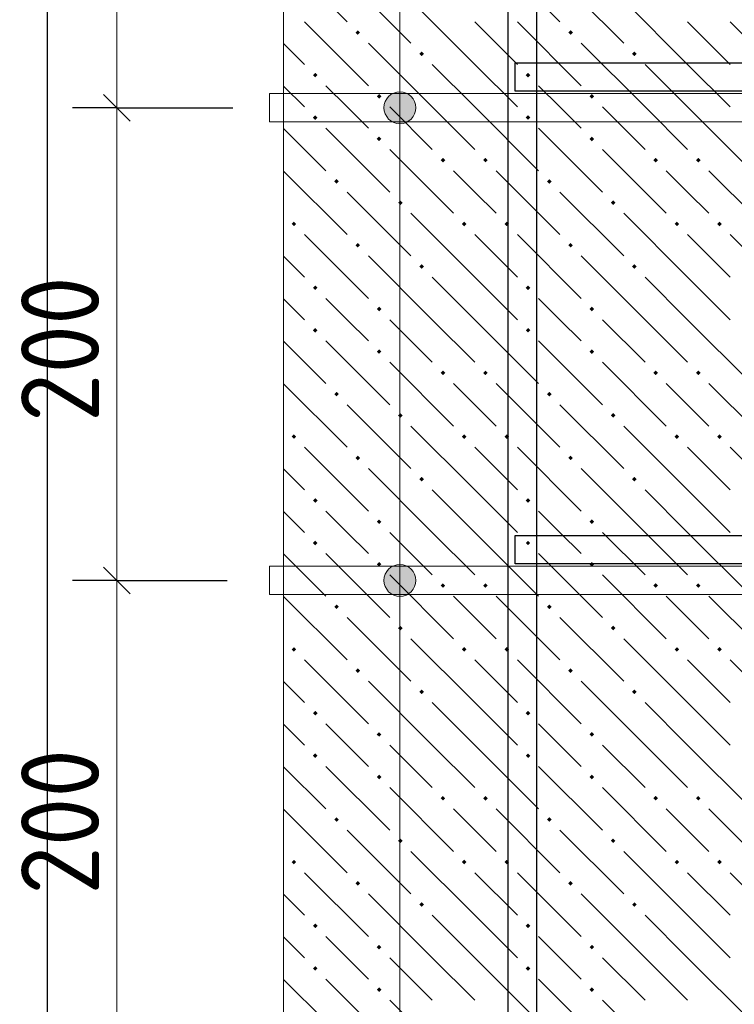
# Model space of a CAD drawing. Header units: millimetres. Extents: x 0 to 50400, y 0 to 35640.
# Tile 31 of 40: x 26185 to 28604, y 27156 to 30489. Entities that reach past the tile are written whole.
import ezdxf

# ---------------------------------------------------------------- set-up
doc = ezdxf.new("R2010")
doc.units = ezdxf.units.MM
for name, color, linetype, lineweight in [('Standard', 7, 'Continuous', 25), ('ЖБ Перекрытие средний уровень', 7, 'Continuous', 35), ('Размерная линия_ общее', 7, 'Continuous', 13)]:
    doc.layers.add(name, color=color, linetype=linetype, lineweight=lineweight)
doc.layers.add('Обрамление П-обр. равн.', color=7, linetype='Continuous', lineweight=25, true_color=0x5f1e0f)
doc.layers.add('Фоновоя арматура Х1', color=7, linetype='Continuous', lineweight=18, true_color=0x656565)
doc.layers.add('Размерная выноска', color=7, linetype='Continuous')
doc.styles.add('ISOCPEUR', font='txt')

msp = doc.modelspace()

# ---------------------------------------------------------------- hatches: boundary and pattern name
at = {"layer": 'Standard', "linetype": 'Continuous', "lineweight": 13, "transparency": 33554687}
for points in [[(27499, 30237.2), (27445, 30237.2), (27425.6, 30217.8)], [(27499, 30237.2), (27425.6, 30217.8), (27518.4, 30217.8)], [(27445, 30237.2), (27499, 30237.2), (27472, 30244.8)], [(27518.4, 30217.8), (27425.6, 30217.8), (27418, 30190.8)], [(27518.4, 30217.8), (27418, 30190.8), (27526, 30190.8)], [(27526, 30190.8), (27418, 30190.8), (27425.6, 30163.8)], [(27526, 30190.8), (27425.6, 30163.8), (27518.4, 30163.8)], [(27518.4, 30163.8), (27425.6, 30163.8), (27445, 30144.3)], [(27518.4, 30163.8), (27445, 30144.3), (27499, 30144.3)], [(27499, 30144.3), (27445, 30144.3), (27472, 30136.8)], [(27499, 28637.2), (27445, 28637.2), (27425.6, 28617.8)], [(27499, 28637.2), (27425.6, 28617.8), (27518.4, 28617.8)], [(27445, 28637.2), (27499, 28637.2), (27472, 28644.8)], [(27518.4, 28617.8), (27425.6, 28617.8), (27418, 28590.8)], [(27518.4, 28617.8), (27418, 28590.8), (27526, 28590.8)], [(27526, 28590.8), (27418, 28590.8), (27425.6, 28563.8)], [(27526, 28590.8), (27425.6, 28563.8), (27518.4, 28563.8)], [(27518.4, 28563.8), (27425.6, 28563.8), (27445, 28544.3)], [(27518.4, 28563.8), (27445, 28544.3), (27499, 28544.3)], [(27499, 28544.3), (27445, 28544.3), (27472, 28536.8)]]:
    msp.add_hatch(color=7, dxfattribs=at).paths.add_polyline_path(points)
at = {"layer": 'ЖБ Перекрытие средний уровень', "linetype": 'Continuous', "lineweight": 18, "transparency": 33554687}
for points in [[(27321.7, 30445.4), (27329.5, 30453.2), (27337.3, 30445.4), (27329.5, 30437.6)], [(28041.7, 30445.4), (28049.5, 30453.2), (28057.3, 30445.4), (28049.5, 30437.6)], [(27537.7, 30373.4), (27545.5, 30381.2), (27553.3, 30373.4), (27545.5, 30365.6)], [(28257.7, 30373.4), (28265.5, 30381.2), (28273.3, 30373.4), (28265.5, 30365.6)], [(27177.7, 30301.4), (27185.5, 30309.2), (27193.3, 30301.4), (27185.5, 30293.6)], [(27897.7, 30301.4), (27905.5, 30309.2), (27913.3, 30301.4), (27905.5, 30293.6)], [(27393.7, 30229.4), (27401.5, 30237.2), (27409.3, 30229.4), (27401.5, 30221.6)], [(28113.7, 30229.4), (28121.5, 30237.2), (28129.3, 30229.4), (28121.5, 30221.6)], [(27177.7, 30157.4), (27185.5, 30165.2), (27193.3, 30157.4), (27185.5, 30149.6)], [(27897.7, 30157.4), (27905.5, 30165.2), (27913.3, 30157.4), (27905.5, 30149.6)], [(27393.7, 30085.4), (27401.5, 30093.2), (27409.3, 30085.4), (27401.5, 30077.6)], [(28113.7, 30085.4), (28121.5, 30093.2), (28129.3, 30085.4), (28121.5, 30077.6)], [(27609.7, 30013.4), (27617.5, 30021.2), (27625.3, 30013.4), (27617.5, 30005.6)], [(27753.7, 30013.4), (27761.5, 30021.2), (27769.3, 30013.4), (27761.5, 30005.6)], [(28329.7, 30013.4), (28337.5, 30021.2), (28345.3, 30013.4), (28337.5, 30005.6)], [(28473.7, 30013.4), (28481.5, 30021.2), (28489.3, 30013.4), (28481.5, 30005.6)], [(27249.7, 29941.4), (27257.5, 29949.2), (27265.3, 29941.4), (27257.5, 29933.6)], [(27969.7, 29941.4), (27977.5, 29949.2), (27985.3, 29941.4), (27977.5, 29933.6)], [(27465.7, 29869.4), (27473.5, 29877.2), (27481.3, 29869.4), (27473.5, 29861.6)], [(28185.7, 29869.4), (28193.5, 29877.2), (28201.3, 29869.4), (28193.5, 29861.6)], [(27105.7, 29797.4), (27113.5, 29805.2), (27121.3, 29797.4), (27113.5, 29789.6)], [(27681.7, 29797.4), (27689.5, 29805.2), (27697.3, 29797.4), (27689.5, 29789.6)], [(27825.7, 29797.4), (27833.5, 29805.2), (27841.3, 29797.4), (27833.5, 29789.6)], [(28401.7, 29797.4), (28409.5, 29805.2), (28417.3, 29797.4), (28409.5, 29789.6)], [(28545.7, 29797.4), (28553.5, 29805.2), (28561.3, 29797.4), (28553.5, 29789.6)], [(27321.7, 29725.4), (27329.5, 29733.2), (27337.3, 29725.4), (27329.5, 29717.6)], [(28041.7, 29725.4), (28049.5, 29733.2), (28057.3, 29725.4), (28049.5, 29717.6)], [(27537.7, 29653.4), (27545.5, 29661.2), (27553.3, 29653.4), (27545.5, 29645.6)], [(28257.7, 29653.4), (28265.5, 29661.2), (28273.3, 29653.4), (28265.5, 29645.6)], [(27177.7, 29581.4), (27185.5, 29589.2), (27193.3, 29581.4), (27185.5, 29573.6)], [(27897.7, 29581.4), (27905.5, 29589.2), (27913.3, 29581.4), (27905.5, 29573.6)], [(27393.7, 29509.4), (27401.5, 29517.2), (27409.3, 29509.4), (27401.5, 29501.6)], [(28113.7, 29509.4), (28121.5, 29517.2), (28129.3, 29509.4), (28121.5, 29501.6)], [(27177.7, 29437.4), (27185.5, 29445.2), (27193.3, 29437.4), (27185.5, 29429.6)], [(27897.7, 29437.4), (27905.5, 29445.2), (27913.3, 29437.4), (27905.5, 29429.6)], [(27393.7, 29365.4), (27401.5, 29373.2), (27409.3, 29365.4), (27401.5, 29357.6)], [(28113.7, 29365.4), (28121.5, 29373.2), (28129.3, 29365.4), (28121.5, 29357.6)], [(27609.7, 29293.4), (27617.5, 29301.2), (27625.3, 29293.4), (27617.5, 29285.6)], [(27753.7, 29293.4), (27761.5, 29301.2), (27769.3, 29293.4), (27761.5, 29285.6)], [(28329.7, 29293.4), (28337.5, 29301.2), (28345.3, 29293.4), (28337.5, 29285.6)], [(28473.7, 29293.4), (28481.5, 29301.2), (28489.3, 29293.4), (28481.5, 29285.6)], [(27249.7, 29221.4), (27257.5, 29229.2), (27265.3, 29221.4), (27257.5, 29213.6)], [(27969.7, 29221.4), (27977.5, 29229.2), (27985.3, 29221.4), (27977.5, 29213.6)], [(27465.7, 29149.4), (27473.5, 29157.2), (27481.3, 29149.4), (27473.5, 29141.6)], [(28185.7, 29149.4), (28193.5, 29157.2), (28201.3, 29149.4), (28193.5, 29141.6)], [(27105.7, 29077.4), (27113.5, 29085.2), (27121.3, 29077.4), (27113.5, 29069.6)], [(27681.7, 29077.4), (27689.5, 29085.2), (27697.3, 29077.4), (27689.5, 29069.6)], [(27825.7, 29077.4), (27833.5, 29085.2), (27841.3, 29077.4), (27833.5, 29069.6)], [(28401.7, 29077.4), (28409.5, 29085.2), (28417.3, 29077.4), (28409.5, 29069.6)], [(28545.7, 29077.4), (28553.5, 29085.2), (28561.3, 29077.4), (28553.5, 29069.6)], [(27321.7, 29005.4), (27329.5, 29013.2), (27337.3, 29005.4), (27329.5, 28997.6)], [(28041.7, 29005.4), (28049.5, 29013.2), (28057.3, 29005.4), (28049.5, 28997.6)], [(27537.7, 28933.4), (27545.5, 28941.2), (27553.3, 28933.4), (27545.5, 28925.6)], [(28257.7, 28933.4), (28265.5, 28941.2), (28273.3, 28933.4), (28265.5, 28925.6)], [(27177.7, 28861.4), (27185.5, 28869.2), (27193.3, 28861.4), (27185.5, 28853.6)], [(27897.7, 28861.4), (27905.5, 28869.2), (27913.3, 28861.4), (27905.5, 28853.6)], [(27393.7, 28789.4), (27401.5, 28797.2), (27409.3, 28789.4), (27401.5, 28781.6)], [(28113.7, 28789.4), (28121.5, 28797.2), (28129.3, 28789.4), (28121.5, 28781.6)], [(27177.7, 28717.4), (27185.5, 28725.2), (27193.3, 28717.4), (27185.5, 28709.6)], [(27897.7, 28717.4), (27905.5, 28725.2), (27913.3, 28717.4), (27905.5, 28709.6)], [(27393.7, 28645.4), (27401.5, 28653.2), (27409.3, 28645.4), (27401.5, 28637.6)], [(28113.7, 28645.4), (28121.5, 28653.2), (28129.3, 28645.4), (28121.5, 28637.6)], [(27609.7, 28573.4), (27617.5, 28581.2), (27625.3, 28573.4), (27617.5, 28565.6)], [(27753.7, 28573.4), (27761.5, 28581.2), (27769.3, 28573.4), (27761.5, 28565.6)], [(28329.7, 28573.4), (28337.5, 28581.2), (28345.3, 28573.4), (28337.5, 28565.6)], [(28473.7, 28573.4), (28481.5, 28581.2), (28489.3, 28573.4), (28481.5, 28565.6)], [(27249.7, 28501.4), (27257.5, 28509.2), (27265.3, 28501.4), (27257.5, 28493.6)], [(27969.7, 28501.4), (27977.5, 28509.2), (27985.3, 28501.4), (27977.5, 28493.6)], [(27465.7, 28429.4), (27473.5, 28437.2), (27481.3, 28429.4), (27473.5, 28421.6)], [(28185.7, 28429.4), (28193.5, 28437.2), (28201.3, 28429.4), (28193.5, 28421.6)], [(27105.7, 28357.4), (27113.5, 28365.2), (27121.3, 28357.4), (27113.5, 28349.6)], [(27681.7, 28357.4), (27689.5, 28365.2), (27697.3, 28357.4), (27689.5, 28349.6)], [(27825.7, 28357.4), (27833.5, 28365.2), (27841.3, 28357.4), (27833.5, 28349.6)], [(28401.7, 28357.4), (28409.5, 28365.2), (28417.3, 28357.4), (28409.5, 28349.6)], [(28545.7, 28357.4), (28553.5, 28365.2), (28561.3, 28357.4), (28553.5, 28349.6)], [(27321.7, 28285.4), (27329.5, 28293.2), (27337.3, 28285.4), (27329.5, 28277.6)], [(28041.7, 28285.4), (28049.5, 28293.2), (28057.3, 28285.4), (28049.5, 28277.6)], [(27537.7, 28213.4), (27545.5, 28221.2), (27553.3, 28213.4), (27545.5, 28205.6)], [(28257.7, 28213.4), (28265.5, 28221.2), (28273.3, 28213.4), (28265.5, 28205.6)], [(27177.7, 28141.4), (27185.5, 28149.2), (27193.3, 28141.4), (27185.5, 28133.6)], [(27897.7, 28141.4), (27905.5, 28149.2), (27913.3, 28141.4), (27905.5, 28133.6)], [(27393.7, 28069.4), (27401.5, 28077.2), (27409.3, 28069.4), (27401.5, 28061.6)], [(28113.7, 28069.4), (28121.5, 28077.2), (28129.3, 28069.4), (28121.5, 28061.6)], [(27177.7, 27997.4), (27185.5, 28005.2), (27193.3, 27997.4), (27185.5, 27989.6)], [(27897.7, 27997.4), (27905.5, 28005.2), (27913.3, 27997.4), (27905.5, 27989.6)], [(27393.7, 27925.4), (27401.5, 27933.2), (27409.3, 27925.4), (27401.5, 27917.6)], [(28113.7, 27925.4), (28121.5, 27933.2), (28129.3, 27925.4), (28121.5, 27917.6)], [(27609.7, 27853.4), (27617.5, 27861.2), (27625.3, 27853.4), (27617.5, 27845.6)], [(27753.7, 27853.4), (27761.5, 27861.2), (27769.3, 27853.4), (27761.5, 27845.6)], [(28329.7, 27853.4), (28337.5, 27861.2), (28345.3, 27853.4), (28337.5, 27845.6)], [(28473.7, 27853.4), (28481.5, 27861.2), (28489.3, 27853.4), (28481.5, 27845.6)], [(27249.7, 27781.4), (27257.5, 27789.2), (27265.3, 27781.4), (27257.5, 27773.6)], [(27969.7, 27781.4), (27977.5, 27789.2), (27985.3, 27781.4), (27977.5, 27773.6)], [(27465.7, 27709.4), (27473.5, 27717.2), (27481.3, 27709.4), (27473.5, 27701.6)], [(28185.7, 27709.4), (28193.5, 27717.2), (28201.3, 27709.4), (28193.5, 27701.6)], [(27105.7, 27637.4), (27113.5, 27645.2), (27121.3, 27637.4), (27113.5, 27629.6)], [(27681.7, 27637.4), (27689.5, 27645.2), (27697.3, 27637.4), (27689.5, 27629.6)], [(27825.7, 27637.4), (27833.5, 27645.2), (27841.3, 27637.4), (27833.5, 27629.6)], [(28401.7, 27637.4), (28409.5, 27645.2), (28417.3, 27637.4), (28409.5, 27629.6)], [(28545.7, 27637.4), (28553.5, 27645.2), (28561.3, 27637.4), (28553.5, 27629.6)], [(27321.7, 27565.4), (27329.5, 27573.2), (27337.3, 27565.4), (27329.5, 27557.6)], [(28041.7, 27565.4), (28049.5, 27573.2), (28057.3, 27565.4), (28049.5, 27557.6)], [(27537.7, 27493.4), (27545.5, 27501.2), (27553.3, 27493.4), (27545.5, 27485.6)], [(28257.7, 27493.4), (28265.5, 27501.2), (28273.3, 27493.4), (28265.5, 27485.6)], [(27177.7, 27421.4), (27185.5, 27429.2), (27193.3, 27421.4), (27185.5, 27413.6)], [(27897.7, 27421.4), (27905.5, 27429.2), (27913.3, 27421.4), (27905.5, 27413.6)], [(27393.7, 27349.4), (27401.5, 27357.2), (27409.3, 27349.4), (27401.5, 27341.6)], [(28113.7, 27349.4), (28121.5, 27357.2), (28129.3, 27349.4), (28121.5, 27341.6)], [(27177.7, 27277.4), (27185.5, 27285.2), (27193.3, 27277.4), (27185.5, 27269.6)], [(27897.7, 27277.4), (27905.5, 27285.2), (27913.3, 27277.4), (27905.5, 27269.6)], [(27393.7, 27205.4), (27401.5, 27213.2), (27409.3, 27205.4), (27401.5, 27197.6)], [(28113.7, 27205.4), (28121.5, 27213.2), (28129.3, 27205.4), (28121.5, 27197.6)]]:
    msp.add_hatch(color=7, dxfattribs=at).paths.add_polyline_path(points, flags=16)

# ---------------------------------------------------------------- linework, layer by layer
at = {"layer": 'Standard', "color": 7, "linetype": 'Continuous', "lineweight": 13, "transparency": 33554687}
for p, q in [((27472, 31790.8), (27472, 30190.8)), ((27472, 30244.8), (27472, 30244.8)), ((27418, 30190.8), (27418, 30190.8)), ((27472, 30190.8), (27472, 28590.8)), ((27526, 30190.8), (27526, 30190.8)), ((27472, 30136.8), (27472, 30136.8)), ((27472, 28644.8), (27472, 28644.8)), ((27418, 28590.8), (27418, 28590.8)), ((27526, 28590.8), (27526, 28590.8)), ((27472, 28536.8), (27472, 28536.8))]:
    msp.add_line(p, q, dxfattribs=at)
at = {"layer": 'Standard', "color": 254, "linetype": 'Continuous', "lineweight": -3, "true_color": 0xc4c4ff, "transparency": 33554687}
msp.add_lwpolyline([(26278.5, 24302.8), (33838.5, 24302.8), (33838.5, 33041.3), (26278.5, 33041.3), (26278.5, 24302.8)], dxfattribs=at)
at = {"layer": 'Standard', "color": 7, "linetype": 'Continuous', "lineweight": 13, "transparency": 33554687}
msp.add_lwpolyline([(27472, 28590.8), (27472, 23278.8), (30592, 23278.8)], dxfattribs=at)
for centre in [(27472, 30190.8), (27472, 28590.8)]:
    msp.add_circle(centre, 54, dxfattribs=at)
at = {"layer": 'ЖБ Перекрытие средний уровень', "color": 9, "linetype": 'Continuous', "lineweight": 18, "true_color": 0xc7c7c7, "transparency": 33554687}
for p, q in [((27797.5, 30697.4), (28013.5, 30481.4)), ((27078.5, 30696.3), (27293.5, 30481.4)), ((27293.5, 30625.4), (27509.5, 30409.4)), ((28013.5, 30625.4), (28229.5, 30409.4)), ((27725.5, 30337.4), (27509.5, 30553.4)), ((28445.5, 30337.4), (28229.5, 30553.4)), ((27149.5, 30481.4), (27365.5, 30265.4)), ((27725.5, 30481.4), (27869.5, 30337.4)), ((27869.5, 30481.4), (28085.5, 30265.4)), ((28445.5, 30481.4), (28589.5, 30337.4)), ((28589.5, 30481.4), (28805.5, 30265.4)), ((27078.5, 30408.3), (27149.5, 30337.4)), ((27581.5, 30193.4), (27365.5, 30409.4)), ((28301.5, 30193.4), (28085.5, 30409.4)), ((27581.5, 30337.4), (27725.5, 30193.4)), ((27725.5, 30337.4), (27869.5, 30193.4)), ((28301.5, 30337.4), (28445.5, 30193.4)), ((28445.5, 30337.4), (28589.5, 30193.4)), ((27078.5, 30264.3), (27149.5, 30193.4)), ((27293.5, 30193.4), (27221.5, 30265.4)), ((28013.5, 30193.4), (27941.5, 30265.4)), ((27365.5, 30121.4), (27293.5, 30193.4)), ((27437.5, 30193.4), (27581.5, 30049.4)), ((27581.5, 30193.4), (27725.5, 30049.4)), ((27725.5, 30193.4), (27941.5, 29977.4)), ((28085.5, 30121.4), (28013.5, 30193.4)), ((28157.5, 30193.4), (28301.5, 30049.4)), ((28301.5, 30193.4), (28445.5, 30049.4)), ((28445.5, 30193.4), (28661.5, 29977.4)), ((27078.5, 30120.3), (27221.5, 29977.4)), ((27221.5, 30121.4), (27437.5, 29905.4)), ((27941.5, 30121.4), (28157.5, 29905.4)), ((27437.5, 30049.4), (27653.5, 29833.4)), ((28157.5, 30049.4), (28373.5, 29833.4)), ((27078.5, 29976.3), (27293.5, 29761.4)), ((27725.5, 29905.4), (27653.5, 29977.4)), ((27797.5, 29977.4), (28013.5, 29761.4)), ((28445.5, 29905.4), (28373.5, 29977.4)), ((28517.5, 29977.4), (28733.5, 29761.4)), ((27293.5, 29905.4), (27509.5, 29689.4)), ((27797.5, 29833.4), (27725.5, 29905.4)), ((28013.5, 29905.4), (28229.5, 29689.4)), ((28517.5, 29833.4), (28445.5, 29905.4)), ((27725.5, 29617.4), (27509.5, 29833.4)), ((28445.5, 29617.4), (28229.5, 29833.4)), ((27149.5, 29761.4), (27365.5, 29545.4)), ((27725.5, 29761.4), (27869.5, 29617.4)), ((27869.5, 29761.4), (28085.5, 29545.4)), ((28445.5, 29761.4), (28589.5, 29617.4)), ((28589.5, 29761.4), (28805.5, 29545.4)), ((27078.5, 29688.3), (27149.5, 29617.4)), ((27581.5, 29473.4), (27365.5, 29689.4)), ((28301.5, 29473.4), (28085.5, 29689.4)), ((27581.5, 29617.4), (27725.5, 29473.4)), ((27725.5, 29617.4), (27869.5, 29473.4)), ((28301.5, 29617.4), (28445.5, 29473.4)), ((28445.5, 29617.4), (28589.5, 29473.4)), ((27078.5, 29544.3), (27149.5, 29473.4)), ((27293.5, 29473.4), (27221.5, 29545.4)), ((28013.5, 29473.4), (27941.5, 29545.4)), ((27365.5, 29401.4), (27293.5, 29473.4)), ((27437.5, 29473.4), (27581.5, 29329.4)), ((27581.5, 29473.4), (27725.5, 29329.4)), ((27725.5, 29473.4), (27941.5, 29257.4)), ((28085.5, 29401.4), (28013.5, 29473.4)), ((28157.5, 29473.4), (28301.5, 29329.4)), ((28301.5, 29473.4), (28445.5, 29329.4)), ((28445.5, 29473.4), (28661.5, 29257.4)), ((27078.5, 29400.3), (27221.5, 29257.4)), ((27221.5, 29401.4), (27437.5, 29185.4)), ((27941.5, 29401.4), (28157.5, 29185.4)), ((27437.5, 29329.4), (27653.5, 29113.4)), ((28157.5, 29329.4), (28373.5, 29113.4)), ((27078.5, 29256.3), (27293.5, 29041.4)), ((27725.5, 29185.4), (27653.5, 29257.4)), ((27797.5, 29257.4), (28013.5, 29041.4)), ((28445.5, 29185.4), (28373.5, 29257.4)), ((28517.5, 29257.4), (28733.5, 29041.4)), ((27293.5, 29185.4), (27509.5, 28969.4)), ((27797.5, 29113.4), (27725.5, 29185.4)), ((28013.5, 29185.4), (28229.5, 28969.4)), ((28517.5, 29113.4), (28445.5, 29185.4)), ((27725.5, 28897.4), (27509.5, 29113.4)), ((28445.5, 28897.4), (28229.5, 29113.4)), ((27149.5, 29041.4), (27365.5, 28825.4)), ((27725.5, 29041.4), (27869.5, 28897.4)), ((27869.5, 29041.4), (28085.5, 28825.4)), ((28445.5, 29041.4), (28589.5, 28897.4)), ((28589.5, 29041.4), (28805.5, 28825.4)), ((27078.5, 28968.3), (27149.5, 28897.4)), ((27581.5, 28753.4), (27365.5, 28969.4)), ((28301.5, 28753.4), (28085.5, 28969.4)), ((27581.5, 28897.4), (27725.5, 28753.4)), ((27725.5, 28897.4), (27869.5, 28753.4)), ((28301.5, 28897.4), (28445.5, 28753.4)), ((28445.5, 28897.4), (28589.5, 28753.4)), ((27078.5, 28824.3), (27149.5, 28753.4)), ((27293.5, 28753.4), (27221.5, 28825.4)), ((28013.5, 28753.4), (27941.5, 28825.4)), ((27365.5, 28681.4), (27293.5, 28753.4)), ((27437.5, 28753.4), (27581.5, 28609.4)), ((27581.5, 28753.4), (27725.5, 28609.4)), ((27725.5, 28753.4), (27941.5, 28537.4)), ((28085.5, 28681.4), (28013.5, 28753.4)), ((28157.5, 28753.4), (28301.5, 28609.4)), ((28301.5, 28753.4), (28445.5, 28609.4)), ((28445.5, 28753.4), (28661.5, 28537.4)), ((27078.5, 28680.3), (27221.5, 28537.4)), ((27221.5, 28681.4), (27437.5, 28465.4)), ((27941.5, 28681.4), (28157.5, 28465.4)), ((27437.5, 28609.4), (27653.5, 28393.4)), ((28157.5, 28609.4), (28373.5, 28393.4)), ((27078.5, 28536.3), (27293.5, 28321.4)), ((27725.5, 28465.4), (27653.5, 28537.4)), ((27797.5, 28537.4), (28013.5, 28321.4)), ((28445.5, 28465.4), (28373.5, 28537.4)), ((28517.5, 28537.4), (28733.5, 28321.4)), ((27293.5, 28465.4), (27509.5, 28249.4)), ((27797.5, 28393.4), (27725.5, 28465.4)), ((28013.5, 28465.4), (28229.5, 28249.4)), ((28517.5, 28393.4), (28445.5, 28465.4)), ((27725.5, 28177.4), (27509.5, 28393.4)), ((28445.5, 28177.4), (28229.5, 28393.4)), ((27149.5, 28321.4), (27365.5, 28105.4)), ((27725.5, 28321.4), (27869.5, 28177.4)), ((27869.5, 28321.4), (28085.5, 28105.4)), ((28445.5, 28321.4), (28589.5, 28177.4)), ((28589.5, 28321.4), (28805.5, 28105.4)), ((27078.5, 28248.3), (27149.5, 28177.4)), ((27581.5, 28033.4), (27365.5, 28249.4)), ((28301.5, 28033.4), (28085.5, 28249.4)), ((27581.5, 28177.4), (27725.5, 28033.4)), ((27725.5, 28177.4), (27869.5, 28033.4)), ((28301.5, 28177.4), (28445.5, 28033.4)), ((28445.5, 28177.4), (28589.5, 28033.4)), ((27078.5, 28104.3), (27149.5, 28033.4)), ((27293.5, 28033.4), (27221.5, 28105.4)), ((28013.5, 28033.4), (27941.5, 28105.4)), ((27365.5, 27961.4), (27293.5, 28033.4)), ((27437.5, 28033.4), (27581.5, 27889.4)), ((27581.5, 28033.4), (27725.5, 27889.4)), ((27725.5, 28033.4), (27941.5, 27817.4)), ((28085.5, 27961.4), (28013.5, 28033.4)), ((28157.5, 28033.4), (28301.5, 27889.4)), ((28301.5, 28033.4), (28445.5, 27889.4)), ((28445.5, 28033.4), (28661.5, 27817.4)), ((27078.5, 27960.3), (27221.5, 27817.4)), ((27221.5, 27961.4), (27437.5, 27745.4)), ((27941.5, 27961.4), (28157.5, 27745.4)), ((27437.5, 27889.4), (27653.5, 27673.4)), ((28157.5, 27889.4), (28373.5, 27673.4)), ((27078.5, 27816.3), (27293.5, 27601.4)), ((27725.5, 27745.4), (27653.5, 27817.4)), ((27797.5, 27817.4), (28013.5, 27601.4)), ((28445.5, 27745.4), (28373.5, 27817.4)), ((28517.5, 27817.4), (28733.5, 27601.4)), ((27293.5, 27745.4), (27509.5, 27529.4)), ((27797.5, 27673.4), (27725.5, 27745.4)), ((28013.5, 27745.4), (28229.5, 27529.4)), ((28517.5, 27673.4), (28445.5, 27745.4)), ((27725.5, 27457.4), (27509.5, 27673.4)), ((28445.5, 27457.4), (28229.5, 27673.4)), ((27149.5, 27601.4), (27365.5, 27385.4)), ((27725.5, 27601.4), (27869.5, 27457.4)), ((27869.5, 27601.4), (28085.5, 27385.4)), ((28445.5, 27601.4), (28589.5, 27457.4)), ((28589.5, 27601.4), (28805.5, 27385.4)), ((27078.5, 27528.3), (27149.5, 27457.4)), ((27581.5, 27313.4), (27365.5, 27529.4)), ((28301.5, 27313.4), (28085.5, 27529.4)), ((27581.5, 27457.4), (27725.5, 27313.4)), ((27725.5, 27457.4), (27869.5, 27313.4)), ((28301.5, 27457.4), (28445.5, 27313.4)), ((28445.5, 27457.4), (28589.5, 27313.4)), ((27078.5, 27384.3), (27149.5, 27313.4)), ((27293.5, 27313.4), (27221.5, 27385.4)), ((28013.5, 27313.4), (27941.5, 27385.4)), ((27365.5, 27241.4), (27293.5, 27313.4)), ((27437.5, 27313.4), (27581.5, 27169.4)), ((27581.5, 27313.4), (27725.5, 27169.4)), ((27725.5, 27313.4), (27941.5, 27097.4)), ((28085.5, 27241.4), (28013.5, 27313.4)), ((28157.5, 27313.4), (28301.5, 27169.4)), ((28301.5, 27313.4), (28445.5, 27169.4)), ((28445.5, 27313.4), (28661.5, 27097.4)), ((27078.5, 27240.3), (27221.5, 27097.4)), ((27221.5, 27241.4), (27437.5, 27025.4)), ((27941.5, 27241.4), (28157.5, 27025.4)), ((27437.5, 27169.4), (27653.5, 26953.4)), ((28157.5, 27169.4), (28373.5, 26953.4))]:
    msp.add_line(p, q, dxfattribs=at)
at = {"layer": 'Обрамление П-обр. равн.', "color": 38, "linetype": 'Continuous', "lineweight": 25, "true_color": 0x5f1e0f, "transparency": 33554687}
for points in [[(27838.5, 25302.8), (27838.5, 32289.3), (27934.5, 32289.3), (27934.5, 25302.8), (27838.5, 25302.8)], [(32758.1, 30246.4), (27862.1, 30246.4), (27862.1, 30342.4), (32758.1, 30342.4), (32758.1, 30246.4)], [(32758.1, 28646.4), (27862.1, 28646.4), (27862.1, 28742.4), (32758.1, 28742.4), (32758.1, 28646.4)]]:
    msp.add_lwpolyline(points, dxfattribs=at)
at = {"layer": 'Размерная выноска', "color": 7, "linetype": 'Continuous', "lineweight": 13, "transparency": 33554687}
msp.add_line((27078.5, 32321.3), (27078.5, 25022.8), dxfattribs=at)
at = {"layer": 'Размерная линия_ общее', "color": 7, "linetype": 'Continuous', "lineweight": 13, "transparency": 33554687}
for p, q in [((26514.1, 30190.8), (26514.1, 31790.8)), ((26514.1, 28590.8), (26514.1, 30190.8))]:
    msp.add_line(p, q, dxfattribs=at)
at = {"layer": 'Размерная линия_ общее', "color": 7, "linetype": 'Continuous', "lineweight": 25, "transparency": 33554687}
for p, q in [((26559.1, 30145.8), (26469.1, 30235.8)), ((26559.1, 28545.8), (26469.1, 28635.8))]:
    msp.add_line(p, q, dxfattribs=at)
at = {"layer": 'Размерная линия_ общее', "color": 253, "linetype": 'Continuous', "lineweight": -3, "true_color": 0xa0a0a0, "transparency": 33554687}
for p, q in [((26514.1, 30190.8), (26364.1, 30190.8)), ((26514.1, 30190.8), (26664.1, 30190.8)), ((26514.1, 30190.8), (26906.6, 30190.8)), ((26514.1, 28590.8), (26364.1, 28590.8)), ((26514.1, 28590.8), (26664.1, 28590.8)), ((26514.1, 28590.8), (26886.9, 28590.8))]:
    msp.add_line(p, q, dxfattribs=at)
at = {"layer": 'Размерная линия_ общее', "color": 7, "linetype": 'Continuous', "lineweight": 13, "transparency": 33554687}
msp.add_lwpolyline([(26514.1, 26990.8), (26514.1, 27410.9), (26514.1, 27410.9), (26514.1, 28590.8)], dxfattribs=at)
at = {"layer": 'Фоновоя арматура Х1', "color": 251, "linetype": 'Continuous', "lineweight": 18, "true_color": 0x656565, "transparency": 33554687}
for points in [[(27030.5, 30238.8), (32798.5, 30238.8), (32798.5, 30142.8), (27030.5, 30142.8), (27030.5, 30238.8)], [(27030.5, 30238.8), (32798.5, 30238.8), (32798.5, 30142.8), (27030.5, 30142.8), (27030.5, 30238.8)], [(27030.5, 28638.8), (32798.5, 28638.8), (32798.5, 28542.8), (27030.5, 28542.8), (27030.5, 28638.8)], [(27030.5, 28638.8), (32798.5, 28638.8), (32798.5, 28542.8), (27030.5, 28542.8), (27030.5, 28638.8)]]:
    msp.add_lwpolyline(points, dxfattribs=at)

# ---------------------------------------------------------------- texts
at = {"layer": 'Размерная линия_ общее', "color": 7, "linetype": 'Continuous', "lineweight": 25, "transparency": 33554687, "char_height": 264, "width": 674.395, "attachment_point": 7, "rotation": 90, "style": 'ISOCPEUR'}
for insert in [(26454.1, 29126.8), (26454.1, 27526.8)]:
    msp.add_mtext('\\W0.91;200', dxfattribs=dict(at, insert=insert))

doc.saveas('drawing.dxf')
